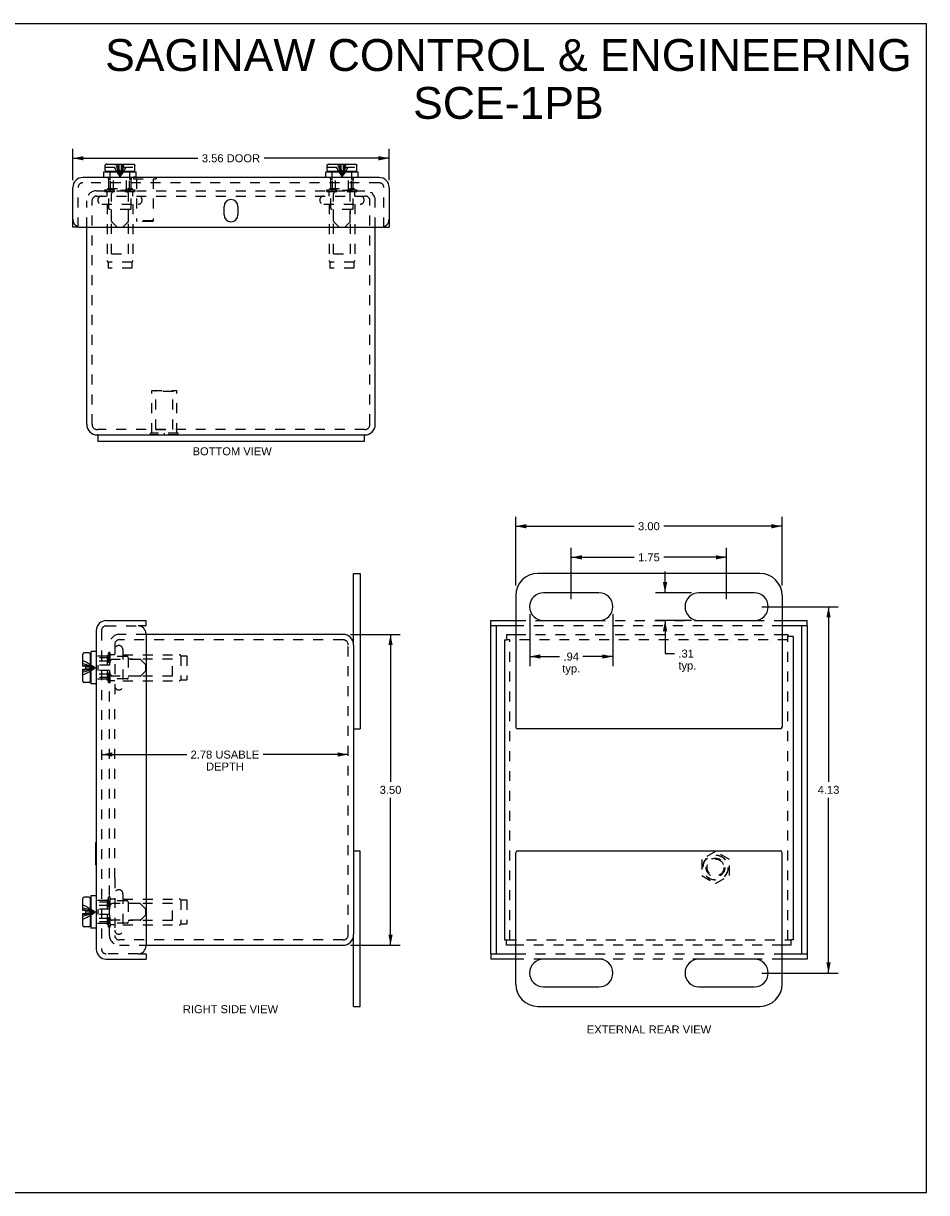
# Model space of a CAD drawing. Header units: inches. Extents: x 0 to 20.3, y 0 to 13.2.
# Tile 3 of 3: x 10.2 to 20.3, y 0 to 13.2. Entities that reach past the tile are written whole.
import ezdxf

# ---------------------------------------------------------------- set-up
doc = ezdxf.new("R2010")
doc.units = ezdxf.units.IN
doc.header["$LTSCALE"] = 1.119016
doc.header["$MEASUREMENT"] = 0
doc.linetypes.add('HIDDEN', pattern=[0.2, 0.1, -0.1])
doc.layers.get('0').update_dxf_attribs({"linetype": 'CONTINUOUS'})
for name, color, linetype in [('DEFAULT_2', 8, 'HIDDEN'), ('DIMENSIONS', 7, 'CONTINUOUS'), ('DOOR_ASSEMBLY', 7, 'CONTINUOUS')]:
    doc.layers.add(name, color=color, linetype=linetype)
doc.styles.get("Standard").update_dxf_attribs({"font": 'arial.ttf'})
doc.dimstyles.new('DIMSTYLE_2', dxfattribs={"dimtxt": 0.089761, "dimasz": 0.119681, "dimexe": 0.09, "dimexo": 0.07, "dimgap": 0.0375, "dimtad": 0, "dimtih": 1, "dimtoh": 1, "dimzin": 4, "dimdsep": 46, "dimtxsty": 'Standard', "dimblk": '_FILLED', "dimblk1": '_FILLED', "dimblk2": '_FILLED', "dimcen": 0.09, "dimazin": 1, "dimtfac": 1, "dimtdec": 3, "dimtofl": 0, "dimtmove": 0, "dimatfit": 3, "dimldrblk": '_FILLED', "dimfxl": 0, "dimtolj": 1, "dimtzin": 4, "dimarcsym": 0})

# ---------------------------------------------------------------- blocks, each defined once
blk = doc.blocks.new('_FILLED')
at = {"color": 0, "linetype": 'ByBlock'}
blk.add_solid([(0, 0), (-1, 0.2), (-1, -0.2)], dxfattribs=at)
blk = doc.blocks.new('*D3')
at = {"layer": 'DIMENSIONS', "color": 2, "linetype": 'Continuous'}
for p, q in [((10.73, 11.401), (10.73, 11.754)), ((14.292, 11.401), (14.292, 11.754)), ((10.73, 11.646), (12.139, 11.646)), ((14.292, 11.646), (12.883, 11.646))]:
    blk.add_line(p, q, dxfattribs=at)
at = {"layer": 'DIMENSIONS', "color": 2, "linetype": 'Continuous', "xscale": 0.1196808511, "yscale": 0.1196808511, "zscale": 0.1196808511, "rotation": 180}
blk.add_blockref('_FILLED', (10.73, 11.646), dxfattribs=at)
at = {"layer": 'DIMENSIONS', "color": 2, "linetype": 'Continuous', "xscale": 0.1196808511, "yscale": 0.1196808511, "zscale": 0.1196808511}
blk.add_blockref('_FILLED', (14.292, 11.646), dxfattribs=at)
at = {"layer": 'DIMENSIONS', "color": 2, "linetype": 'Continuous', "insert": (12.511, 11.691), "char_height": 0.0898, "width": 0.65435, "attachment_point": 2, "line_spacing_factor": 0.9}
blk.add_mtext('3.56 DOOR', dxfattribs=at)
blk = doc.blocks.new('*D4')
at = {"layer": 'DIMENSIONS', "color": 2, "linetype": 'Continuous'}
for p, q in [((15.718, 6.837), (15.718, 7.61)), ((18.718, 6.837), (18.718, 7.61)), ((15.718, 7.503), (17.051, 7.503)), ((18.718, 7.503), (17.385, 7.503))]:
    blk.add_line(p, q, dxfattribs=at)
at = {"layer": 'DIMENSIONS', "color": 2, "linetype": 'Continuous', "xscale": 0.1196808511, "yscale": 0.1196808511, "zscale": 0.1196808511, "rotation": 180}
blk.add_blockref('_FILLED', (15.718, 7.503), dxfattribs=at)
at = {"layer": 'DIMENSIONS', "color": 2, "linetype": 'Continuous', "xscale": 0.1196808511, "yscale": 0.1196808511, "zscale": 0.1196808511}
blk.add_blockref('_FILLED', (18.718, 7.503), dxfattribs=at)
at = {"layer": 'DIMENSIONS', "color": 2, "linetype": 'Continuous', "insert": (17.218, 7.548), "char_height": 0.0898, "width": 0.24392, "attachment_point": 2, "line_spacing_factor": 0.9}
blk.add_mtext('3.00', dxfattribs=at)
blk = doc.blocks.new('*D5')
at = {"layer": 'DIMENSIONS', "color": 2, "linetype": 'Continuous'}
for p, q in [((15.875, 6.514), (15.875, 5.929)), ((16.812, 6.514), (16.812, 5.929)), ((15.875, 6.036), (16.211, 6.036)), ((16.812, 6.036), (16.475, 6.036))]:
    blk.add_line(p, q, dxfattribs=at)
at = {"layer": 'DIMENSIONS', "color": 2, "linetype": 'Continuous', "xscale": 0.1196808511, "yscale": 0.1196808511, "zscale": 0.1196808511, "rotation": 180}
blk.add_blockref('_FILLED', (15.875, 6.036), dxfattribs=at)
at = {"layer": 'DIMENSIONS', "color": 2, "linetype": 'Continuous', "xscale": 0.1196808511, "yscale": 0.1196808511, "zscale": 0.1196808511}
blk.add_blockref('_FILLED', (16.812, 6.036), dxfattribs=at)
at = {"layer": 'DIMENSIONS', "color": 2, "linetype": 'Continuous', "insert": (16.343, 6.081), "char_height": 0.0898, "width": 0.20188, "attachment_point": 2, "line_spacing_factor": 0.9}
blk.add_mtext('.94\\Ptyp.', dxfattribs=at)
blk = doc.blocks.new('*D6')
at = {"layer": 'DIMENSIONS', "color": 2, "linetype": 'Continuous'}
for p, q in [((17.4, 6.754), (17.4, 6.993)), ((17.697, 6.754), (17.293, 6.754)), ((17.697, 6.441), (17.293, 6.441)), ((17.4, 6.441), (17.4, 6.069)), ((17.4, 6.069), (17.505, 6.069))]:
    blk.add_line(p, q, dxfattribs=at)
at = {"layer": 'DIMENSIONS', "color": 2, "linetype": 'Continuous', "xscale": 0.1196808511, "yscale": 0.1196808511, "zscale": 0.1196808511}
for p, rotation in [((17.4, 6.754), 270), ((17.4, 6.441), 90)]:
    blk.add_blockref('_FILLED', p, dxfattribs=dict(at, rotation=rotation))
at = {"layer": 'DIMENSIONS', "color": 2, "linetype": 'Continuous', "insert": (17.55, 6.114), "char_height": 0.0898, "width": 0.20188, "attachment_point": 1, "line_spacing_factor": 0.9}
blk.add_mtext('.31\\Ptyp.', dxfattribs=at)
blk = doc.blocks.new('*D7')
at = {"layer": 'DIMENSIONS', "color": 2, "linetype": 'Continuous'}
for p, q in [((13.856, 6.285), (14.416, 6.285)), ((14.308, 6.285), (14.308, 4.625)), ((14.308, 2.785), (14.308, 4.445)), ((13.856, 2.785), (14.416, 2.785))]:
    blk.add_line(p, q, dxfattribs=at)
at = {"layer": 'DIMENSIONS', "color": 2, "linetype": 'Continuous', "xscale": 0.1196808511, "yscale": 0.1196808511, "zscale": 0.1196808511}
for p, rotation in [((14.308, 6.285), 90), ((14.308, 2.785), 270)]:
    blk.add_blockref('_FILLED', p, dxfattribs=dict(at, rotation=rotation))
at = {"layer": 'DIMENSIONS', "color": 2, "linetype": 'Continuous', "insert": (14.308, 4.58), "char_height": 0.0898, "width": 0.24392, "attachment_point": 2, "line_spacing_factor": 0.9}
blk.add_mtext('3.50', dxfattribs=at)
blk = doc.blocks.new('*D8')
at = {"layer": 'DIMENSIONS', "color": 2, "linetype": 'Continuous'}
for p, q in [((11.054, 4.933), (12.012, 4.933)), ((13.832, 4.933), (12.874, 4.933))]:
    blk.add_line(p, q, dxfattribs=at)
at = {"layer": 'DIMENSIONS', "color": 2, "linetype": 'Continuous', "xscale": 0.1196808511, "yscale": 0.1196808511, "zscale": 0.1196808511, "rotation": 180}
blk.add_blockref('_FILLED', (11.054, 4.933), dxfattribs=at)
at = {"layer": 'DIMENSIONS', "color": 2, "linetype": 'Continuous', "xscale": 0.1196808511, "yscale": 0.1196808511, "zscale": 0.1196808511}
blk.add_blockref('_FILLED', (13.832, 4.933), dxfattribs=at)
at = {"layer": 'DIMENSIONS', "color": 2, "linetype": 'Continuous', "insert": (12.443, 4.977), "char_height": 0.08976, "width": 0.77248, "attachment_point": 2, "line_spacing_factor": 0.9}
blk.add_mtext('2.78 USABLE\\PDEPTH', dxfattribs=at)
blk = doc.blocks.new('*D10')
at = {"layer": 'DIMENSIONS', "color": 2, "linetype": 'Continuous'}
for p, q in [((18.49, 6.597), (19.349, 6.597)), ((19.241, 6.597), (19.241, 4.625)), ((19.241, 2.472), (19.241, 4.445)), ((18.49, 2.472), (19.349, 2.472))]:
    blk.add_line(p, q, dxfattribs=at)
at = {"layer": 'DIMENSIONS', "color": 2, "linetype": 'Continuous', "xscale": 0.1196808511, "yscale": 0.1196808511, "zscale": 0.1196808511}
for p, rotation in [((19.241, 6.597), 90), ((19.241, 2.472), 270)]:
    blk.add_blockref('_FILLED', p, dxfattribs=dict(at, rotation=rotation))
at = {"layer": 'DIMENSIONS', "color": 2, "linetype": 'Continuous', "insert": (19.241, 4.58), "char_height": 0.0898, "width": 0.24392, "attachment_point": 2, "line_spacing_factor": 0.9}
blk.add_mtext('4.13', dxfattribs=at)
blk = doc.blocks.new('*D11')
at = {"layer": 'DIMENSIONS', "color": 2, "linetype": 'Continuous'}
for p, q in [((16.343, 6.681), (16.343, 7.261)), ((18.093, 6.681), (18.093, 7.261)), ((16.343, 7.153), (17.051, 7.153)), ((18.093, 7.153), (17.385, 7.153))]:
    blk.add_line(p, q, dxfattribs=at)
at = {"layer": 'DIMENSIONS', "color": 2, "linetype": 'Continuous', "xscale": 0.1196808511, "yscale": 0.1196808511, "zscale": 0.1196808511, "rotation": 180}
blk.add_blockref('_FILLED', (16.343, 7.153), dxfattribs=at)
at = {"layer": 'DIMENSIONS', "color": 2, "linetype": 'Continuous', "xscale": 0.1196808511, "yscale": 0.1196808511, "zscale": 0.1196808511}
blk.add_blockref('_FILLED', (18.093, 7.153), dxfattribs=at)
at = {"layer": 'DIMENSIONS', "color": 2, "linetype": 'Continuous', "insert": (17.218, 7.198), "char_height": 0.0898, "width": 0.24392, "attachment_point": 2, "line_spacing_factor": 0.9}
blk.add_mtext('1.75', dxfattribs=at)

msp = doc.modelspace()

# ---------------------------------------------------------------- linework, layer by layer
at = {"color": 7, "linetype": 'Continuous'}
for p, q in [((0, 13.1649), (20.3457, 13.1649)), ((20.3457, 0), (20.3457, 13.1649)), ((11.011, 8.5312), (11.011, 8.4562)), ((11.011, 8.5312), (14.011, 8.5312)), ((14.011, 8.5312), (14.011, 8.4562)), ((13.8922, 6.1648), (13.8922, 6.9723)), ((13.8922, 6.9723), (13.9672, 6.9723)), ((15.5933, 6.2248), (15.6153, 6.2248)), ((15.6153, 6.2848), (15.6153, 6.2248)), ((18.7833, 6.2848), (18.7833, 6.2628)), ((18.8433, 6.2628), (18.7833, 6.2628)), ((13.8922, 5.2223), (13.9672, 5.2223)), ((13.8922, 3.8473), (13.9672, 3.8473)), ((13.8922, 2.0973), (13.8922, 2.9048)), ((15.5933, 2.8448), (15.6153, 2.8448)), ((15.6153, 2.7848), (15.6153, 2.8448)), ((18.8433, 2.8448), (18.8213, 2.8448)), ((18.8213, 2.7848), (18.8213, 2.8448)), ((13.8922, 2.0973), (13.9672, 2.0973)), ((0, 0), (20.3457, 0))]:
    msp.add_line(p, q, dxfattribs=at)
at = {"color": 3, "linetype": 'Continuous'}
for p, q in [((10.886, 8.6512), (10.886, 10.8692)), ((14.136, 8.6512), (14.136, 10.8692)), ((11.011, 8.5312), (11.006, 8.5312)), ((14.011, 8.4562), (11.011, 8.4562)), ((14.016, 8.5312), (14.011, 8.5312)), ((13.9672, 6.9723), (13.9672, 5.2223)), ((18.4683, 6.9723), (15.9683, 6.9723)), ((15.7183, 6.7223), (15.7183, 5.2423)), ((16.6558, 6.7536), (16.0308, 6.7536)), ((18.4058, 6.7536), (17.7808, 6.7536)), ((18.7183, 6.7223), (18.7183, 5.2423)), ((16.0308, 6.4411), (16.6558, 6.4411)), ((17.7808, 6.4411), (18.4058, 6.4411)), ((13.7722, 6.2848), (11.5542, 6.2848)), ((15.5933, 6.2248), (15.5933, 2.8448)), ((15.6153, 6.2848), (15.7183, 6.2848)), ((18.7183, 6.2848), (18.7833, 6.2848)), ((18.8433, 6.2628), (18.8433, 2.8448)), ((13.8922, 6.1648), (13.8922, 2.9048)), ((18.6983, 5.2223), (15.7383, 5.2223)), ((13.9672, 2.0973), (13.9672, 3.8473)), ((15.7183, 2.3473), (15.7183, 3.8273)), ((15.7383, 3.8473), (18.6983, 3.8473)), ((18.7183, 2.3473), (18.7183, 3.8273)), ((11.5542, 2.7848), (13.7722, 2.7848)), ((15.7183, 2.7848), (15.6153, 2.7848)), ((18.8213, 2.7848), (18.7183, 2.7848)), ((16.6558, 2.6286), (16.0308, 2.6286)), ((18.4058, 2.6286), (17.7808, 2.6286)), ((16.0308, 2.3161), (16.6558, 2.3161)), ((17.7808, 2.3161), (18.4058, 2.3161)), ((15.9683, 2.0973), (18.4683, 2.0973))]:
    msp.add_line(p, q, dxfattribs=at)
for centre, radius, start, end in [((11.006, 8.6512), 0.12, 180, 270), ((14.016, 8.6512), 0.12, 270, 360), ((15.9683, 6.7223), 0.25, 90, 180), ((18.4683, 6.7223), 0.25, 0, 90), ((16.0308, 6.5973), 0.1562, 90, 270), ((16.6558, 6.5973), 0.1562, 270, 90), ((17.7808, 6.5973), 0.1562, 90, 270), ((18.4058, 6.5973), 0.1562, 270, 90), ((13.7722, 6.1648), 0.12, 0, 90), ((15.7383, 5.2423), 0.02, 180, 270), ((18.6983, 5.2423), 0.02, 270, 360), ((15.7383, 3.8273), 0.02, 90, 180), ((18.6983, 3.8273), 0.02, 0, 90), ((13.7722, 2.9048), 0.12, 270, 360), ((16.0308, 2.4723), 0.1562, 90, 270), ((16.6558, 2.4723), 0.1562, 270, 90), ((17.7808, 2.4723), 0.1562, 90, 270), ((18.4058, 2.4723), 0.1562, 270, 90), ((15.9683, 2.3473), 0.25, 180, 270), ((18.4683, 2.3473), 0.25, 270, 360)]:
    msp.add_arc(centre, radius, start, end, dxfattribs=at)
at = {"layer": 'DEFAULT_2', "color": 8, "linetype": 'HIDDEN'}
for p, q in [((10.998, 11.2812), (14.024, 11.2812)), ((10.998, 11.2212), (14.024, 11.2212)), ((11.091, 11.2732), (11.091, 11.2912)), ((11.091, 11.2912), (11.431, 11.2912)), ((11.091, 11.2732), (11.431, 11.2732)), ((11.115, 11.2212), (11.115, 11.2632)), ((11.136, 11.0812), (11.136, 11.2912)), ((11.386, 11.0812), (11.386, 11.2912)), ((11.407, 11.2212), (11.407, 11.2632)), ((11.431, 11.2732), (11.431, 11.2912)), ((13.591, 11.2732), (13.591, 11.2912)), ((13.591, 11.2912), (13.931, 11.2912)), ((13.591, 11.2732), (13.931, 11.2732)), ((13.615, 11.2212), (13.615, 11.2632)), ((13.636, 11.0812), (13.636, 11.2912)), ((13.886, 11.0812), (13.886, 11.2912)), ((13.907, 11.2212), (13.907, 11.2632)), ((13.931, 11.2732), (13.931, 11.2912)), ((10.886, 10.8692), (10.886, 11.1662)), ((10.946, 8.6512), (10.946, 11.1662)), ((11.0572, 11.1287), (11.4647, 11.1287)), ((11.115, 11.1287), (11.115, 10.4955)), ((11.376, 11.0712), (11.146, 11.0712)), ((11.166, 10.5712), (11.166, 11.0712)), ((11.356, 10.5712), (11.356, 11.0712)), ((11.407, 11.1287), (11.407, 10.4955)), ((13.5572, 11.1287), (13.9647, 11.1287)), ((13.615, 11.1287), (13.615, 10.4955)), ((13.876, 11.0712), (13.646, 11.0712)), ((13.666, 10.5712), (13.666, 11.0712)), ((13.856, 10.5712), (13.856, 11.0712)), ((13.907, 11.1287), (13.907, 10.4955)), ((14.076, 8.6512), (14.076, 11.1662)), ((14.136, 10.8692), (14.136, 11.1662)), ((11.166, 10.5712), (11.356, 10.5712)), ((13.666, 10.5712), (13.856, 10.5712)), ((11.126, 10.4777), (11.126, 10.4087)), ((11.396, 10.4777), (11.126, 10.4777)), ((11.396, 10.4087), (11.126, 10.4087)), ((11.396, 10.4777), (11.396, 10.4087)), ((13.896, 10.4777), (13.626, 10.4777)), ((13.626, 10.4777), (13.626, 10.4087)), ((13.896, 10.4087), (13.626, 10.4087)), ((13.896, 10.4777), (13.896, 10.4087)), ((11.621, 9.0308), (11.901, 9.0308)), ((11.621, 8.5518), (11.621, 9.0308)), ((11.666, 9.0208), (11.656, 9.0308)), ((11.856, 9.0208), (11.666, 9.0208)), ((11.666, 8.5933), (11.666, 9.0208)), ((11.856, 9.0208), (11.866, 9.0308)), ((11.856, 8.5933), (11.856, 9.0208)), ((11.901, 8.5518), (11.901, 9.0308)), ((14.016, 8.5912), (11.006, 8.5912)), ((11.666, 8.5933), (11.856, 8.5933)), ((11.917, 8.5518), (11.605, 8.5518)), ((11.605, 8.5308), (11.605, 8.5518)), ((11.917, 8.5308), (11.605, 8.5308)), ((11.761, 8.5308), (11.761, 8.5518)), ((11.917, 8.5308), (11.917, 8.5518)), ((11.5542, 6.2848), (11.2542, 6.2848)), ((11.2572, 6.2248), (11.2542, 6.2248)), ((13.7722, 6.2248), (11.2572, 6.2248)), ((18.7833, 6.2248), (15.6153, 6.2248)), ((15.6533, 2.8448), (15.6533, 6.2248)), ((15.7183, 6.2848), (18.7183, 6.2848)), ((18.7833, 2.8448), (18.7833, 6.2628)), ((11.1322, 5.7398), (11.1322, 6.0798)), ((11.1502, 6.0798), (11.1322, 6.0798)), ((11.1422, 5.5287), (11.1422, 6.1728)), ((11.1502, 5.7398), (11.1502, 6.0798)), ((11.2022, 6.1728), (11.2022, 5.5287)), ((11.2947, 6.1136), (11.2947, 5.7061)), ((13.8322, 2.9048), (13.8322, 6.1648)), ((11.3422, 6.0348), (11.1322, 6.0348)), ((11.2022, 6.0558), (11.1602, 6.0558)), ((11.2947, 6.0558), (11.9278, 6.0558)), ((11.3522, 6.0248), (11.3522, 5.7948)), ((11.8522, 6.0048), (11.3522, 6.0048)), ((11.8522, 5.8148), (11.8522, 6.0048)), ((11.9457, 6.0448), (11.9457, 5.7748)), ((11.9457, 6.0448), (12.0147, 6.0448)), ((12.0147, 6.0448), (12.0147, 5.7748)), ((11.8522, 5.8148), (11.3522, 5.8148)), ((11.3422, 5.7848), (11.1322, 5.7848)), ((11.1502, 5.7398), (11.1322, 5.7398)), ((11.2022, 5.7638), (11.1602, 5.7638)), ((11.2947, 5.7638), (11.9278, 5.7638)), ((11.9457, 5.7748), (12.0147, 5.7748)), ((11.1422, 3.5411), (11.1422, 5.5286)), ((11.2022, 3.5411), (11.2022, 5.5286)), ((17.9683, 3.84), (17.8123, 3.7499)), ((18.1243, 3.7499), (17.9683, 3.84)), ((17.8123, 3.7499), (17.8123, 3.5698)), ((18.1243, 3.5698), (18.1243, 3.7499)), ((17.8123, 3.5698), (17.9683, 3.4797)), ((17.9683, 3.4797), (18.1243, 3.5698)), ((11.1422, 2.8968), (11.1422, 3.5409)), ((11.2022, 3.5409), (11.2022, 2.8968)), ((11.1322, 2.9898), (11.1322, 3.3298)), ((11.1502, 3.3298), (11.1322, 3.3298)), ((11.1502, 2.9898), (11.1502, 3.3298)), ((11.2022, 3.3058), (11.1602, 3.3058)), ((11.2947, 3.3636), (11.2947, 2.9561)), ((11.2947, 3.3058), (11.9278, 3.3058)), ((11.9457, 3.2948), (12.0147, 3.2948)), ((11.9457, 3.2948), (11.9457, 3.0248)), ((12.0147, 3.2948), (12.0147, 3.0248)), ((11.3422, 3.2848), (11.1322, 3.2848)), ((11.3522, 3.2748), (11.3522, 3.0448)), ((11.8522, 3.2548), (11.3522, 3.2548)), ((11.8522, 3.0648), (11.8522, 3.2548)), ((11.3422, 3.0348), (11.1322, 3.0348)), ((11.8522, 3.0648), (11.3522, 3.0648)), ((11.1502, 2.9898), (11.1322, 2.9898)), ((11.2022, 3.0138), (11.1602, 3.0138)), ((11.2947, 3.0138), (11.9278, 3.0138)), ((11.9457, 3.0248), (12.0147, 3.0248)), ((11.2542, 2.8448), (11.2572, 2.8448)), ((11.2542, 2.7848), (11.5542, 2.7848)), ((13.7722, 2.8448), (11.2572, 2.8448)), ((15.6153, 2.8448), (18.8213, 2.8448)), ((18.7183, 2.7848), (15.7183, 2.7848))]:
    msp.add_line(p, q, dxfattribs=at)
for radius in [0.1421, 0.14, 0.105, 0.095]:
    msp.add_circle((17.9683, 3.6598), radius, dxfattribs=at)
for centre, radius, start, end in [((10.998, 11.1692), 0.112, 90, 180), ((10.998, 11.1692), 0.052, 90, 180), ((11.0572, 11.1749), 0.0462, 90, 270), ((11.105, 11.2632), 0.01, 0, 90), ((11.417, 11.2632), 0.01, 90, 180), ((11.4647, 11.1749), 0.0462, 270, 90), ((13.5572, 11.1749), 0.0462, 90, 270), ((13.605, 11.2632), 0.01, 0, 90), ((13.917, 11.2632), 0.01, 90, 180), ((13.9647, 11.1749), 0.0462, 270, 90), ((14.024, 11.1692), 0.112, 0, 90), ((14.024, 11.1692), 0.052, 0, 90), ((11.146, 11.0812), 0.01, 180, 270), ((11.376, 11.0812), 0.01, 270, 360), ((13.646, 11.0812), 0.01, 180, 270), ((13.876, 11.0812), 0.01, 270, 360), ((11.135, 10.4955), 0.02, 180, 243.25632), ((11.387, 10.4955), 0.02, 296.74368, 360), ((13.635, 10.4955), 0.02, 180, 243.25632), ((13.887, 10.4955), 0.02, 296.74368, 360), ((11.006, 8.6512), 0.06, 180, 270), ((14.016, 8.6512), 0.06, 270, 360), ((11.2542, 6.1728), 0.112, 90, 180), ((11.2542, 6.1728), 0.052, 90, 180), ((13.7722, 6.1648), 0.06, 0, 90), ((11.1602, 6.0658), 0.01, 180.00004, 270), ((11.2484, 6.1136), 0.0462, 0, 180), ((11.3422, 6.0248), 0.01, 359.99997, 90), ((11.9278, 6.0358), 0.02, 26.74368, 90), ((11.3422, 5.7948), 0.01, 270, 0.00003), ((11.1602, 5.7538), 0.01, 90, 179.99996), ((11.2484, 5.7061), 0.0462, 180, 360), ((11.9278, 5.7838), 0.02, 270, 333.25632), ((11.1602, 3.3158), 0.01, 180.00004, 270), ((11.2484, 3.3636), 0.0462, 0, 180), ((11.9278, 3.2858), 0.02, 26.74368, 90), ((11.3422, 3.2748), 0.01, 359.99997, 90), ((11.3422, 3.0448), 0.01, 270, 0.00003), ((11.2542, 2.8968), 0.112, 180, 270), ((11.1602, 3.0038), 0.01, 90, 179.99996), ((11.2484, 2.9561), 0.0462, 180, 360), ((11.2542, 2.8968), 0.052, 180, 270), ((11.9278, 3.0338), 0.02, 270, 333.25632), ((13.7722, 2.9048), 0.06, 270, 360)]:
    msp.add_arc(centre, radius, start, end, dxfattribs=at)
at = {"layer": 'DOOR_ASSEMBLY', "color": 7, "linetype": 'Continuous'}
for p, q in [((11.08, 11.4292), (11.08, 11.4917)), ((11.08, 11.4917), (11.442, 11.4917)), ((11.094, 11.5117), (11.094, 11.5467)), ((11.094, 11.5467), (11.0948, 11.5467)), ((11.0948, 11.5467), (11.0948, 11.5647)), ((11.413, 11.4967), (11.109, 11.4967)), ((11.1099, 11.5797), (11.4121, 11.5797)), ((11.188, 11.4917), (11.188, 11.4967)), ((11.334, 11.4917), (11.334, 11.4967)), ((11.4272, 11.5467), (11.4272, 11.5647)), ((11.4272, 11.5467), (11.428, 11.5467)), ((11.428, 11.5117), (11.428, 11.5467)), ((11.442, 11.4292), (11.442, 11.4917)), ((13.58, 11.4292), (13.58, 11.4917)), ((13.58, 11.4917), (13.942, 11.4917)), ((13.594, 11.5117), (13.594, 11.5467)), ((13.594, 11.5467), (13.5948, 11.5467)), ((13.5948, 11.5467), (13.5948, 11.5647)), ((13.913, 11.4967), (13.609, 11.4967)), ((13.6099, 11.5797), (13.9121, 11.5797)), ((13.688, 11.4917), (13.688, 11.4967)), ((13.834, 11.4917), (13.834, 11.4967)), ((13.9272, 11.5467), (13.9272, 11.5647)), ((13.9272, 11.5467), (13.928, 11.5467)), ((13.928, 11.5117), (13.928, 11.5467)), ((13.942, 11.4292), (13.942, 11.4917)), ((11.442, 11.4332), (11.6677, 11.4332)), ((11.6677, 11.4332), (11.6677, 11.4292)), ((10.7897, 10.8692), (10.7297, 10.8692)), ((14.2322, 10.8692), (14.2922, 10.8692)), ((11.5542, 6.3811), (11.4642, 6.3811)), ((11.5542, 6.3811), (11.5542, 6.4411)), ((15.4371, 6.3811), (15.4371, 6.4411)), ((15.7183, 6.3811), (15.4371, 6.3811)), ((15.4971, 6.3811), (15.4971, 2.6886)), ((18.9996, 6.3811), (18.7183, 6.3811)), ((18.9396, 2.6886), (18.9396, 6.3811)), ((18.9996, 6.3811), (18.9996, 6.4411)), ((10.8437, 5.9263), (10.8437, 6.0618)), ((10.9117, 6.0768), (10.8587, 6.0768)), ((10.9267, 6.0618), (10.9267, 5.7578)), ((10.9317, 6.0908), (10.9317, 5.7288)), ((10.9942, 6.0908), (10.9317, 6.0908)), ((10.8767, 5.9263), (10.8437, 5.9263)), ((10.8767, 5.8933), (10.8767, 5.9263)), ((10.9317, 5.9828), (10.9267, 5.9828)), ((10.8437, 5.7578), (10.8437, 5.8933)), ((10.8437, 5.8933), (10.8767, 5.8933)), ((10.9317, 5.8368), (10.9267, 5.8368)), ((10.9117, 5.7428), (10.8587, 5.7428)), ((10.9942, 5.7288), (10.9317, 5.7288)), ((10.9902, 3.6856), (10.9902, 3.9416)), ((10.9902, 3.9416), (10.9942, 3.9416)), ((10.9902, 3.6856), (10.9942, 3.6856)), ((10.8437, 3.1763), (10.8437, 3.3118)), ((10.9117, 3.3268), (10.8587, 3.3268)), ((10.9267, 3.3118), (10.9267, 3.0078)), ((10.9317, 3.3408), (10.9317, 2.9788)), ((10.9942, 3.3408), (10.9317, 3.3408)), ((10.8767, 3.1763), (10.8437, 3.1763)), ((10.8767, 3.1433), (10.8767, 3.1763)), ((10.9317, 3.2328), (10.9267, 3.2328)), ((10.8437, 3.0078), (10.8437, 3.1433)), ((10.8437, 3.1433), (10.8767, 3.1433)), ((10.9317, 3.0868), (10.9267, 3.0868)), ((10.9117, 2.9928), (10.8587, 2.9928)), ((10.9942, 2.9788), (10.9317, 2.9788)), ((11.4642, 2.6886), (11.5542, 2.6886)), ((11.5542, 2.6886), (11.5542, 2.6286)), ((15.4371, 2.6886), (15.7183, 2.6886)), ((15.4371, 2.6886), (15.4371, 2.6286)), ((18.7183, 2.6886), (18.9996, 2.6886)), ((18.9996, 2.6886), (18.9996, 2.6286))]:
    msp.add_line(p, q, dxfattribs=at)
at = {"layer": 'DOOR_ASSEMBLY', "color": 8, "linetype": 'HIDDEN'}
for p, q in [((11.0948, 11.5467), (11.2284, 11.5467)), ((11.0955, 11.569), (11.0955, 11.569)), ((11.096, 11.5704), (11.096, 11.5704)), ((11.0966, 11.5718), (11.0966, 11.5718)), ((11.0974, 11.573), (11.0974, 11.573)), ((11.0982, 11.5742), (11.0982, 11.5742)), ((11.0992, 11.5753), (11.0992, 11.5753)), ((11.1003, 11.5763), (11.1003, 11.5763)), ((11.1015, 11.5772), (11.1015, 11.5772)), ((11.1028, 11.5779), (11.1028, 11.5779)), ((11.1041, 11.5785), (11.1041, 11.5785)), ((11.1055, 11.579), (11.1055, 11.579)), ((11.1084, 11.5796), (11.107, 11.5794)), ((11.151, 11.4117), (11.151, 11.4917)), ((11.188, 11.2839), (11.188, 11.4917)), ((11.2154, 11.5111), (11.2259, 11.4937)), ((11.296, 11.5518), (11.2936, 11.5467)), ((11.2936, 11.5467), (11.4272, 11.5467)), ((11.3066, 11.5111), (11.2961, 11.4937)), ((11.334, 11.2839), (11.334, 11.4917)), ((11.371, 11.4117), (11.371, 11.4917)), ((11.4165, 11.579), (11.4165, 11.579)), ((11.4179, 11.5785), (11.4179, 11.5785)), ((11.4192, 11.5779), (11.4192, 11.5779)), ((11.4205, 11.5772), (11.4205, 11.5772)), ((11.4217, 11.5763), (11.4217, 11.5763)), ((11.4228, 11.5753), (11.4228, 11.5753)), ((11.4238, 11.5742), (11.4237, 11.5742)), ((11.4246, 11.573), (11.4246, 11.573)), ((11.4254, 11.5718), (11.4254, 11.5718)), ((11.426, 11.5704), (11.426, 11.5704)), ((11.4265, 11.569), (11.4265, 11.569)), ((11.4271, 11.5662), (11.4269, 11.5676)), ((13.5948, 11.5467), (13.7284, 11.5467)), ((13.5955, 11.569), (13.5955, 11.569)), ((13.596, 11.5704), (13.596, 11.5704)), ((13.5966, 11.5718), (13.5966, 11.5718)), ((13.5974, 11.573), (13.5974, 11.573)), ((13.5982, 11.5742), (13.5982, 11.5742)), ((13.5992, 11.5753), (13.5992, 11.5753)), ((13.6003, 11.5763), (13.6003, 11.5763)), ((13.6015, 11.5772), (13.6015, 11.5772)), ((13.6028, 11.5779), (13.6028, 11.5779)), ((13.6041, 11.5785), (13.6041, 11.5785)), ((13.6055, 11.579), (13.6055, 11.579)), ((13.6084, 11.5796), (13.607, 11.5794)), ((13.651, 11.4117), (13.651, 11.4917)), ((13.688, 11.2839), (13.688, 11.4917)), ((13.7154, 11.5111), (13.7259, 11.4937)), ((13.796, 11.5518), (13.7936, 11.5467)), ((13.7936, 11.5467), (13.9272, 11.5467)), ((13.8066, 11.5111), (13.7961, 11.4937)), ((13.834, 11.2839), (13.834, 11.4917)), ((13.871, 11.4117), (13.871, 11.4917)), ((13.9136, 11.5796), (13.9136, 11.5796)), ((13.9165, 11.579), (13.9165, 11.579)), ((13.9179, 11.5785), (13.9179, 11.5785)), ((13.9192, 11.5779), (13.9192, 11.5779)), ((13.9205, 11.5772), (13.9205, 11.5772)), ((13.9217, 11.5763), (13.9217, 11.5763)), ((13.9228, 11.5753), (13.9228, 11.5753)), ((13.9238, 11.5742), (13.9237, 11.5742)), ((13.9246, 11.573), (13.9246, 11.573)), ((13.9254, 11.5718), (13.9254, 11.5718)), ((13.926, 11.5704), (13.926, 11.5704)), ((13.9265, 11.569), (13.9265, 11.569)), ((13.9271, 11.5662), (13.9269, 11.5676)), ((14.1802, 11.3692), (10.8417, 11.3692)), ((11.131, 11.4117), (11.131, 11.4292)), ((11.131, 11.4117), (11.1552, 11.4117)), ((11.1345, 11.3042), (11.1345, 11.4117)), ((11.1552, 11.2817), (11.1552, 11.4117)), ((11.3668, 11.2817), (11.3668, 11.4117)), ((11.3668, 11.4117), (11.391, 11.4117)), ((11.3875, 11.3042), (11.3875, 11.4117)), ((11.391, 11.4117), (11.391, 11.4292)), ((11.4117, 11.4332), (11.4117, 11.4152)), ((11.442, 11.4332), (11.4117, 11.4332)), ((11.4117, 11.4152), (11.6677, 11.4152)), ((11.4457, 11.4152), (11.4457, 10.9432)), ((11.6337, 11.4152), (11.6337, 10.9432)), ((11.6677, 11.4292), (11.6677, 11.4152)), ((13.631, 11.4117), (13.631, 11.4292)), ((13.631, 11.4117), (13.6552, 11.4117)), ((13.6345, 11.3042), (13.6345, 11.4117)), ((13.6552, 11.2817), (13.6552, 11.4117)), ((13.8668, 11.2817), (13.8668, 11.4117)), ((13.8668, 11.4117), (13.891, 11.4117)), ((13.8875, 11.3042), (13.8875, 11.4117)), ((13.891, 11.4117), (13.891, 11.4292)), ((10.7897, 10.8692), (10.7897, 11.3172)), ((11.1252, 11.3003), (11.1212, 11.3042)), ((11.1212, 11.3042), (11.4008, 11.3042)), ((11.1291, 11.2964), (11.1252, 11.3003)), ((11.133, 11.2926), (11.1291, 11.2964)), ((11.1368, 11.2889), (11.133, 11.2926)), ((11.1406, 11.2853), (11.1368, 11.2889)), ((11.1406, 11.2853), (11.1443, 11.2817)), ((11.3777, 11.2817), (11.1443, 11.2817)), ((11.167, 10.9369), (11.167, 11.2505)), ((11.1836, 11.2733), (11.1714, 11.2611)), ((11.3384, 11.2733), (11.3506, 11.2611)), ((11.355, 10.9369), (11.355, 11.2505)), ((11.3814, 11.2853), (11.3777, 11.2817)), ((11.3852, 11.2889), (11.3814, 11.2853)), ((11.3852, 11.2889), (11.389, 11.2926)), ((11.3968, 11.3003), (11.389, 11.2926)), ((11.389, 11.2926), (11.3929, 11.2964)), ((11.3968, 11.3003), (11.4008, 11.3042)), ((13.6212, 11.3042), (13.9008, 11.3042)), ((13.6252, 11.3003), (13.6212, 11.3042)), ((13.6291, 11.2964), (13.6252, 11.3003)), ((13.633, 11.2926), (13.6291, 11.2964)), ((13.633, 11.2926), (13.6368, 11.2889)), ((13.6406, 11.2853), (13.6368, 11.2889)), ((13.6406, 11.2853), (13.6443, 11.2817)), ((13.8777, 11.2817), (13.6443, 11.2817)), ((13.667, 10.9369), (13.667, 11.2505)), ((13.6836, 11.2733), (13.6714, 11.2611)), ((13.8384, 11.2733), (13.8506, 11.2611)), ((13.855, 10.9369), (13.855, 11.2505)), ((13.8814, 11.2853), (13.8777, 11.2817)), ((13.8852, 11.2889), (13.8814, 11.2853)), ((13.889, 11.2926), (13.8929, 11.2964)), ((13.8968, 11.3003), (13.9008, 11.3042)), ((14.2322, 10.8692), (14.2322, 11.3172)), ((11.4557, 10.9332), (11.4457, 10.9432)), ((11.6337, 10.9432), (11.4457, 10.9432)), ((11.6237, 10.9332), (11.4557, 10.9332)), ((11.6237, 10.9332), (11.6337, 10.9432)), ((11.228, 10.8697), (11.1714, 10.9263)), ((11.228, 10.8697), (11.294, 10.8697)), ((11.294, 10.8697), (11.3506, 10.9263)), ((13.728, 10.8697), (13.6714, 10.9263)), ((13.728, 10.8697), (13.794, 10.8697)), ((13.794, 10.8697), (13.8506, 10.9263)), ((11.0542, 6.3291), (11.0542, 2.7406)), ((11.1062, 6.3811), (11.4642, 6.3811)), ((15.7183, 6.4411), (18.7183, 6.4411)), ((18.7183, 6.3811), (15.7183, 6.3811)), ((11.1417, 6.0198), (10.9317, 6.0198)), ((11.1395, 5.9828), (10.9317, 5.9828)), ((11.1192, 6.0398), (10.9942, 6.0398)), ((11.0117, 5.9398), (11.0117, 5.8798)), ((11.1417, 5.9398), (11.0117, 5.9398)), ((11.1192, 5.9398), (11.1192, 6.0528)), ((11.1417, 6.0303), (11.1192, 6.0528)), ((11.1417, 6.0303), (11.1417, 5.9398)), ((11.1501, 5.9872), (11.1623, 5.9994)), ((11.4865, 6.0038), (11.1729, 6.0038)), ((11.5537, 5.9428), (11.4971, 5.9994)), ((11.5537, 5.8768), (11.5537, 5.9428)), ((10.9122, 5.9192), (10.9297, 5.9171)), ((10.9122, 5.9004), (10.9297, 5.9026)), ((11.1395, 5.8368), (10.9317, 5.8368)), ((11.1417, 5.7998), (10.9317, 5.7998)), ((11.1417, 5.8798), (11.0117, 5.8798)), ((11.1192, 5.7668), (11.1192, 5.8798)), ((11.1417, 5.8798), (11.1417, 5.7893)), ((11.1501, 5.8324), (11.1623, 5.8202)), ((11.4865, 5.8158), (11.1729, 5.8158)), ((11.5537, 5.8768), (11.4971, 5.8202)), ((11.1192, 5.7798), (10.9942, 5.7798)), ((11.1417, 5.7893), (11.1192, 5.7668)), ((11.1417, 3.2803), (11.1192, 3.3028)), ((11.1192, 3.1898), (11.1192, 3.3028)), ((10.9122, 3.1692), (10.9297, 3.1671)), ((11.1417, 3.2698), (10.9317, 3.2698)), ((11.1395, 3.2328), (10.9317, 3.2328)), ((11.1192, 3.2898), (10.9942, 3.2898)), ((11.0117, 3.1898), (11.0117, 3.1298)), ((11.1417, 3.1898), (11.0117, 3.1898)), ((11.1417, 3.2803), (11.1417, 3.1898)), ((11.1501, 3.2372), (11.1623, 3.2494)), ((11.4865, 3.2538), (11.1729, 3.2538)), ((11.5537, 3.1928), (11.4971, 3.2494)), ((11.5537, 3.1268), (11.5537, 3.1928)), ((10.9122, 3.1504), (10.9297, 3.1526)), ((11.1395, 3.0868), (10.9317, 3.0868)), ((11.1417, 3.0498), (10.9317, 3.0498)), ((11.1192, 3.0298), (10.9942, 3.0298)), ((11.1417, 3.1298), (11.0117, 3.1298)), ((11.1192, 3.0168), (11.1192, 3.1298)), ((11.1417, 3.0393), (11.1192, 3.0168)), ((11.1417, 3.1298), (11.1417, 3.0393)), ((11.1501, 3.0824), (11.1623, 3.0702)), ((11.4865, 3.0658), (11.1729, 3.0658)), ((11.5537, 3.1268), (11.4971, 3.0702)), ((11.4642, 2.6886), (11.1062, 2.6886)), ((15.7183, 2.6886), (18.7183, 2.6886)), ((18.7183, 2.6286), (15.7183, 2.6286))]:
    msp.add_line(p, q, dxfattribs=at)
at = {"layer": 'DOOR_ASSEMBLY', "color": 3, "linetype": 'Continuous'}
for p, q in [((14.1802, 11.4292), (10.8417, 11.4292)), ((10.7297, 10.8692), (10.7297, 11.3172)), ((14.2922, 11.3172), (14.2922, 10.8692)), ((12.4329, 11.0098), (12.4329, 11.1036)), ((12.5891, 11.1036), (12.5891, 11.0098)), ((10.8197, 10.8692), (14.2022, 10.8692)), ((10.9942, 6.3291), (10.9942, 2.7406)), ((11.1062, 6.4411), (11.5542, 6.4411)), ((15.4371, 6.4411), (15.7183, 6.4411)), ((15.4371, 2.6886), (15.4371, 6.3811)), ((18.7183, 6.4411), (18.9996, 6.4411)), ((18.9996, 6.3811), (18.9996, 2.6886)), ((11.5542, 6.2911), (11.5542, 2.7786)), ((11.1062, 2.6286), (11.5542, 2.6286)), ((15.7183, 2.6286), (15.4371, 2.6286)), ((18.9996, 2.6286), (18.7183, 2.6286))]:
    msp.add_line(p, q, dxfattribs=at)
at = {"layer": 'DOOR_ASSEMBLY', "color": 7, "linetype": 'Continuous'}
for points in [[(11.0948, 11.5647), (11.0949, 11.5662), (11.0951, 11.5676), (11.0955, 11.569), (11.096, 11.5704), (11.0966, 11.5718), (11.0974, 11.573), (11.0982, 11.5742), (11.0992, 11.5753), (11.1003, 11.5763), (11.1015, 11.5772), (11.1028, 11.5779), (11.1041, 11.5785), (11.1055, 11.579), (11.107, 11.5794), (11.1084, 11.5796), (11.1099, 11.5797)], [(11.4121, 11.5797), (11.4136, 11.5796), (11.415, 11.5794), (11.4165, 11.579), (11.4179, 11.5785), (11.4192, 11.5779), (11.4205, 11.5772), (11.4217, 11.5763), (11.4228, 11.5753), (11.4237, 11.5742), (11.4246, 11.573), (11.4254, 11.5718), (11.426, 11.5704), (11.4265, 11.569), (11.4269, 11.5676), (11.4271, 11.5662), (11.4272, 11.5647)], [(13.5948, 11.5647), (13.5949, 11.5662), (13.5951, 11.5676), (13.5955, 11.569), (13.596, 11.5704), (13.5966, 11.5718), (13.5974, 11.573), (13.5982, 11.5742), (13.5992, 11.5753), (13.6003, 11.5763), (13.6015, 11.5772), (13.6028, 11.5779), (13.6041, 11.5785), (13.6055, 11.579), (13.607, 11.5794), (13.6084, 11.5796), (13.6099, 11.5797)], [(13.9121, 11.5797), (13.9136, 11.5796), (13.915, 11.5794), (13.9165, 11.579), (13.9179, 11.5785), (13.9192, 11.5779), (13.9205, 11.5772), (13.9217, 11.5763), (13.9228, 11.5753), (13.9237, 11.5742), (13.9246, 11.573), (13.9254, 11.5718), (13.926, 11.5704), (13.9265, 11.569), (13.9269, 11.5676), (13.9271, 11.5662), (13.9272, 11.5647)]]:
    msp.add_lwpolyline(points, dxfattribs=at)
at = {"layer": 'DOOR_ASSEMBLY', "color": 8, "linetype": 'HIDDEN'}
for points in [[(11.1963, 11.5467), (11.2055, 11.5288), (11.2154, 11.5111)], [(11.2284, 11.5467), (11.226, 11.5518), (11.2236, 11.5571), (11.2212, 11.5626), (11.2188, 11.5681), (11.2164, 11.5738), (11.214, 11.5797)], [(11.223, 11.5467), (11.2284, 11.5288), (11.2342, 11.5111), (11.2404, 11.4937), (11.2469, 11.4765), (11.2538, 11.4595), (11.261, 11.4427)], [(11.2259, 11.4937), (11.237, 11.4765), (11.2487, 11.4595), (11.261, 11.4427)], [(11.2333, 11.5797), (11.2371, 11.5559), (11.2411, 11.5325), (11.2456, 11.5095), (11.2503, 11.4869), (11.2555, 11.4646), (11.261, 11.4427)], [(11.2445, 11.5797), (11.2467, 11.5559), (11.2491, 11.5325), (11.2518, 11.5095)], [(11.2518, 11.5095), (11.2546, 11.4869), (11.2577, 11.4646), (11.261, 11.4427)], [(11.2887, 11.5797), (11.2849, 11.5559), (11.2809, 11.5325), (11.2764, 11.5095), (11.2716, 11.4869), (11.2665, 11.4646), (11.261, 11.4427)], [(11.299, 11.5467), (11.2936, 11.5288), (11.2878, 11.5111), (11.2816, 11.4937), (11.2751, 11.4765), (11.2682, 11.4595), (11.261, 11.4427)], [(11.2702, 11.5095), (11.2674, 11.4869), (11.2643, 11.4646), (11.261, 11.4427)], [(11.2961, 11.4937), (11.285, 11.4765), (11.2733, 11.4595), (11.261, 11.4427)], [(11.2775, 11.5797), (11.2753, 11.5559), (11.2729, 11.5325), (11.2702, 11.5095)], [(11.296, 11.5518), (11.2984, 11.5571), (11.3008, 11.5626), (11.3032, 11.5681), (11.3056, 11.5738), (11.308, 11.5797)], [(11.3257, 11.5467), (11.3165, 11.5288), (11.3066, 11.5111)], [(13.6963, 11.5467), (13.7055, 11.5288), (13.7154, 11.5111)], [(13.7284, 11.5467), (13.726, 11.5518), (13.7236, 11.5571), (13.7212, 11.5626), (13.7188, 11.5681), (13.7164, 11.5738), (13.714, 11.5797)], [(13.723, 11.5467), (13.7284, 11.5288), (13.7342, 11.5111), (13.7404, 11.4937), (13.7469, 11.4765), (13.7538, 11.4595), (13.761, 11.4427)], [(13.7259, 11.4937), (13.737, 11.4765), (13.7487, 11.4595), (13.761, 11.4427)], [(13.7333, 11.5797), (13.7371, 11.5559), (13.7411, 11.5325), (13.7456, 11.5095), (13.7503, 11.4869), (13.7555, 11.4646), (13.761, 11.4427)], [(13.7445, 11.5797), (13.7467, 11.5559), (13.7491, 11.5325), (13.7518, 11.5095)], [(13.7518, 11.5095), (13.7546, 11.4869), (13.7577, 11.4646), (13.761, 11.4427)], [(13.7887, 11.5797), (13.7849, 11.5559), (13.7809, 11.5325), (13.7764, 11.5095), (13.7716, 11.4869), (13.7665, 11.4646), (13.761, 11.4427)], [(13.799, 11.5467), (13.7936, 11.5288), (13.7878, 11.5111), (13.7816, 11.4937), (13.7751, 11.4765), (13.7682, 11.4595), (13.761, 11.4427)], [(13.7702, 11.5095), (13.7674, 11.4869), (13.7643, 11.4646), (13.761, 11.4427)], [(13.7961, 11.4937), (13.785, 11.4765), (13.7733, 11.4595), (13.761, 11.4427)], [(13.7775, 11.5797), (13.7753, 11.5559), (13.7729, 11.5325), (13.7702, 11.5095)], [(13.796, 11.5518), (13.7984, 11.5571), (13.8008, 11.5626), (13.8032, 11.5681), (13.8056, 11.5738), (13.808, 11.5797)], [(13.8257, 11.5467), (13.8165, 11.5288), (13.8066, 11.5111)], [(13.8968, 11.3003), (13.889, 11.2926), (13.8852, 11.2889)], [(10.8437, 5.9898), (10.8674, 5.9791), (10.8908, 5.9673), (10.9139, 5.9545)], [(10.8437, 5.9568), (10.8674, 5.9505), (10.8908, 5.9436), (10.9139, 5.9361), (10.9365, 5.9279), (10.9588, 5.9192), (10.9807, 5.9098)], [(10.8437, 5.9375), (10.8674, 5.9338), (10.8908, 5.9297), (10.9139, 5.9253), (10.9365, 5.9205), (10.9588, 5.9153), (10.9807, 5.9098)], [(10.9139, 5.9545), (10.9365, 5.9406), (10.9588, 5.9257), (10.9807, 5.9098)], [(10.8437, 5.8822), (10.8674, 5.8859), (10.8908, 5.89), (10.9139, 5.8944), (10.9365, 5.8992), (10.9588, 5.9043), (10.9807, 5.9098)], [(10.8437, 5.8628), (10.8674, 5.8691), (10.8908, 5.8761), (10.9139, 5.8836)], [(10.8437, 5.8298), (10.8674, 5.8406), (10.8908, 5.8524), (10.9139, 5.8652)], [(10.8767, 5.9232), (10.8946, 5.9213), (10.9122, 5.9192)], [(10.8767, 5.8965), (10.8946, 5.8984), (10.9122, 5.9004)], [(10.9139, 5.8652), (10.9365, 5.879), (10.9588, 5.8939), (10.9807, 5.9098)], [(10.9139, 5.8836), (10.9365, 5.8917), (10.9588, 5.9005), (10.9807, 5.9098)], [(10.9297, 5.9171), (10.9469, 5.9148), (10.9639, 5.9124), (10.9807, 5.9098)], [(10.9297, 5.9026), (10.9469, 5.9049), (10.9639, 5.9073), (10.9807, 5.9098)], [(10.8437, 3.2398), (10.8674, 3.2291), (10.8908, 3.2173), (10.9139, 3.2045)], [(10.8437, 3.2068), (10.8674, 3.2005), (10.8908, 3.1936), (10.9139, 3.1861), (10.9365, 3.1779), (10.9588, 3.1692), (10.9807, 3.1598)], [(10.8437, 3.1875), (10.8674, 3.1838), (10.8908, 3.1797), (10.9139, 3.1753), (10.9365, 3.1705), (10.9588, 3.1653), (10.9807, 3.1598)], [(10.8437, 3.1322), (10.8674, 3.1359), (10.8908, 3.14), (10.9139, 3.1444), (10.9365, 3.1492), (10.9588, 3.1543), (10.9807, 3.1598)], [(10.8767, 3.1732), (10.8946, 3.1713), (10.9122, 3.1692)], [(10.9139, 3.2045), (10.9365, 3.1906), (10.9588, 3.1757), (10.9807, 3.1598)], [(10.9139, 3.1152), (10.9365, 3.129), (10.9588, 3.1439), (10.9807, 3.1598)], [(10.9139, 3.1336), (10.9365, 3.1417), (10.9588, 3.1505), (10.9807, 3.1598)], [(10.9297, 3.1671), (10.9469, 3.1648), (10.9639, 3.1624), (10.9807, 3.1598)], [(10.9297, 3.1526), (10.9469, 3.1549), (10.9639, 3.1573), (10.9807, 3.1598)], [(10.8437, 3.1128), (10.8674, 3.1191), (10.8908, 3.1261), (10.9139, 3.1336)], [(10.8437, 3.0798), (10.8674, 3.0906), (10.8908, 3.1024), (10.9139, 3.1152)], [(10.8767, 3.1465), (10.8946, 3.1484), (10.9122, 3.1504)]]:
    msp.add_lwpolyline(points, dxfattribs=at)
at = {"layer": 'DOOR_ASSEMBLY', "color": 7, "linetype": 'Continuous'}
for centre, start, end in [((11.109, 11.5117), 180, 270), ((11.413, 11.5117), 270, 360), ((13.609, 11.5117), 180, 270), ((13.913, 11.5117), 270, 360), ((10.8587, 6.0618), 90, 180), ((10.9117, 6.0618), 0, 90), ((10.8587, 5.7578), 180, 270), ((10.9117, 5.7578), 270, 360), ((10.8587, 3.3118), 90, 180), ((10.9117, 3.3118), 0, 90), ((10.8587, 3.0078), 180, 270), ((10.9117, 3.0078), 270, 360)]:
    msp.add_arc(centre, 0.015, start, end, dxfattribs=at)
at = {"layer": 'DOOR_ASSEMBLY', "color": 3, "linetype": 'Continuous'}
for centre, radius, start, end in [((10.8417, 11.3172), 0.112, 90, 180), ((14.1802, 11.3172), 0.112, 0, 90), ((12.511, 11.1036), 0.0781, 0, 180), ((10.8197, 10.9592), 0.09, 180, 270), ((12.511, 11.0098), 0.0781, 180, 360), ((14.2022, 10.9592), 0.09, 270, 360), ((11.1062, 6.3291), 0.112, 90, 180), ((11.4642, 6.2911), 0.09, 0, 90), ((11.4642, 2.7786), 0.09, 270, 360), ((11.1062, 2.7406), 0.112, 180, 270)]:
    msp.add_arc(centre, radius, start, end, dxfattribs=at)
at = {"layer": 'DOOR_ASSEMBLY', "color": 8, "linetype": 'HIDDEN'}
for centre, radius, start, end in [((10.8417, 11.3172), 0.052, 90, 180), ((14.1802, 11.3172), 0.052, 0, 90), ((11.182, 11.2505), 0.015, 135.00005, 180), ((11.173, 11.2839), 0.015, 315.00006, 360), ((11.349, 11.2839), 0.015, 180, 224.99994), ((11.34, 11.2505), 0.015, 0, 44.99995), ((13.682, 11.2505), 0.015, 135.00005, 180), ((13.673, 11.2839), 0.015, 315.00006, 360), ((13.849, 11.2839), 0.015, 180, 224.99994), ((13.84, 11.2505), 0.015, 0, 44.99995), ((11.182, 10.9369), 0.015, 180, 225.00001), ((11.34, 10.9369), 0.015, 314.99999, 360), ((13.682, 10.9369), 0.015, 180, 225.00001), ((13.84, 10.9369), 0.015, 314.99999, 360), ((11.1062, 6.3291), 0.052, 90, 180), ((11.1395, 5.9978), 0.015, 270, 314.99994), ((11.1729, 5.9888), 0.015, 90, 134.99994), ((11.4865, 5.9888), 0.015, 45, 90), ((11.1395, 5.8218), 0.015, 45.00006, 90), ((11.1729, 5.8308), 0.015, 225.00006, 270), ((11.4865, 5.8308), 0.015, 270, 315), ((11.1395, 3.2478), 0.015, 270, 314.99994), ((11.1729, 3.2388), 0.015, 90, 134.99994), ((11.4865, 3.2388), 0.015, 45, 90), ((11.1395, 3.0718), 0.015, 45.00006, 90), ((11.1729, 3.0808), 0.015, 225.00006, 270), ((11.4865, 3.0808), 0.015, 270, 315), ((11.1062, 2.7406), 0.052, 180, 270)]:
    msp.add_arc(centre, radius, start, end, dxfattribs=at)

# ---------------------------------------------------------------- texts
at = {"layer": 'DIMENSIONS', "color": 2, "linetype": 'Continuous', "attachment_point": 2, "line_spacing_factor": 0.9}
for s, insert, char_height, width in [('SAGINAW CONTROL & ENGINEERING\\PSCE-1PB', (15.6354, 12.9879), 0.359043, 9.06816), ('BOTTOM VIEW', (12.5246, 8.3919), 0.089761, 0.889598), ('RIGHT SIDE VIEW', (12.5054, 2.1102), 0.089761, 1.070454), ('EXTERNAL REAR VIEW', (17.219, 1.8821), 0.089761, 1.397463)]:
    msp.add_mtext(s, dxfattribs=dict(at, insert=insert, char_height=char_height, width=width))

# ---------------------------------------------------------------- dimensions: what is measured, and where the dimension line sits
at = {"layer": 'DIMENSIONS', "color": 2, "linetype": 'Continuous'}
for base, p1, p2, text, picture, middle in [((14.2922, 11.6465), (10.7297, 11.331), (14.2922, 11.331), '<> DOOR', '*D3', (12.511, 11.6465)), ((16.8121, 6.0363), (15.8746, 6.5836), (16.8121, 6.5836), '<>\\Ptyp.', '*D5', (16.3433, 5.969))]:
    dim = msp.add_linear_dim(base=base, p1=p1, p2=p2, text=text, dimstyle='DIMSTYLE_2', dxfattribs=at)
    dim.commit()
    dim.dimension.update_dxf_attribs({"geometry": picture, "text_midpoint": middle, "dimtype": 160})
for base, p1, p2, angle, picture, middle in [((15.7183, 7.5028), (18.7183, 6.7674), (15.7183, 6.7674), 180, '*D4', (17.2182, 7.5023)), ((16.3433, 7.1535), (18.0933, 6.6111), (16.3433, 6.6111), 180, '*D11', (17.2225, 7.153)), ((19.2413622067, 2.4723269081), (18.4195986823, 6.5973269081), (18.4195986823, 2.4723269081), 270, '*D10', (19.2390766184, 4.5343264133)), ((14.3081, 2.7848), (13.786, 6.2848), (13.786, 2.7848), 270, '*D7', (14.308, 4.5343))]:
    dim = msp.add_linear_dim(base=base, p1=p1, p2=p2, angle=angle, dimstyle='DIMSTYLE_2', dxfattribs=at)
    dim.commit()
    dim.dimension.update_dxf_attribs({"geometry": picture, "text_midpoint": middle, "dimtype": 160})
for base, p1, p2, angle, text, picture, middle in [((17.4003, 6.4411), (17.767, 6.7536), (17.767, 6.4411), 270, '<>\\Ptyp.', '*D6', (17.6508, 6.0022)), ((11.0542, 4.9326), (13.8322, 6.2248), (11.0542, 6.3811), 180, '<> USABLE\\PDEPTH', '*D8', (12.4432, 4.8653))]:
    dim = msp.add_linear_dim(base=base, p1=p1, p2=p2, angle=angle, text=text, dimstyle='DIMSTYLE_2', dxfattribs=at)
    dim.commit()
    dim.dimension.update_dxf_attribs({"geometry": picture, "text_midpoint": middle, "dimtype": 160})

doc.saveas('drawing.dxf')
